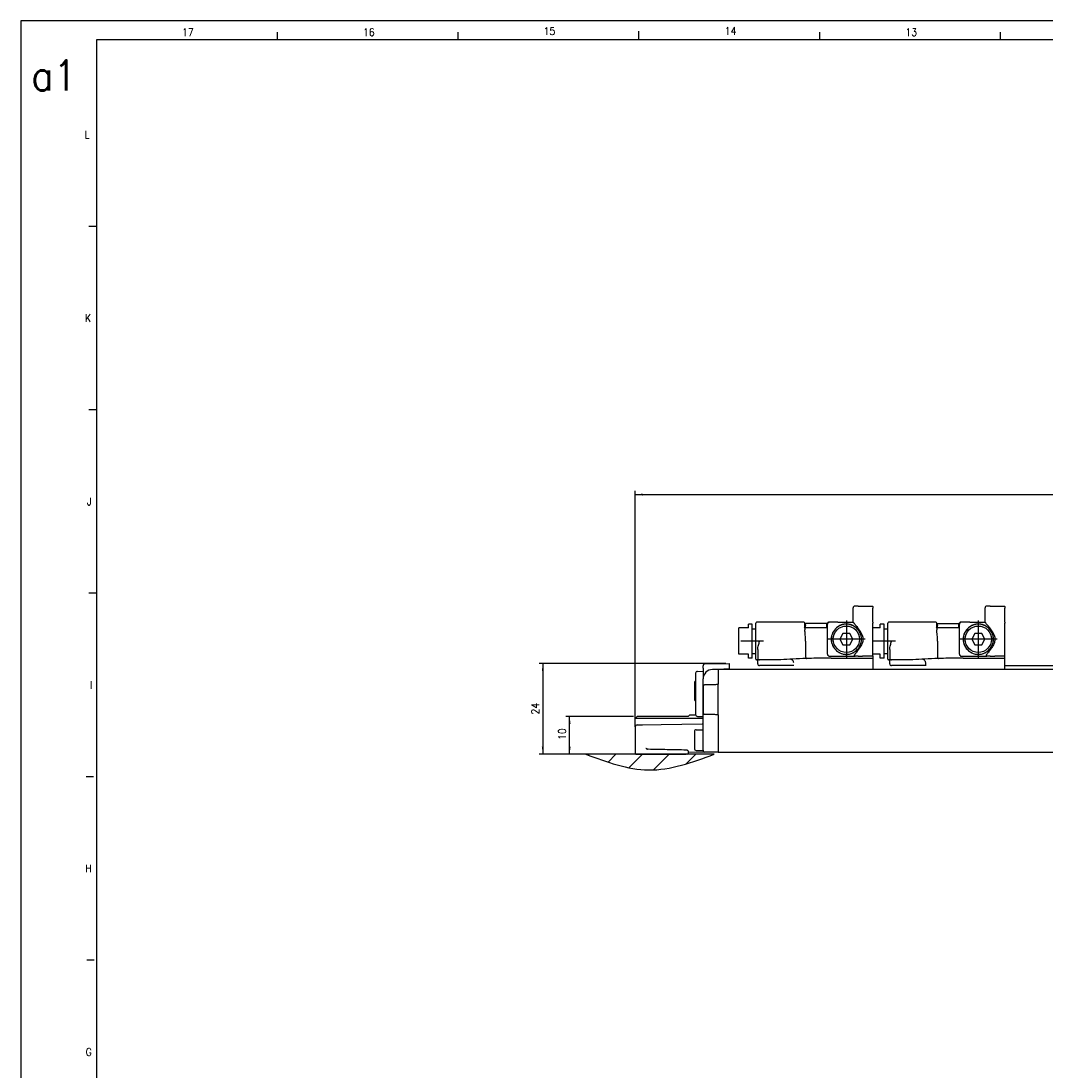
# Model space of a CAD drawing. Header units: millimetres. Extents: x -235 to 1449, y -109 to 485.
# Tile 10 of 39: x -235 to 37, y 206 to 485. Entities that reach past the tile are written whole.
import ezdxf

# ---------------------------------------------------------------- set-up
doc = ezdxf.new("R2010")
doc.units = ezdxf.units.MM
doc.linetypes.add('DOT_CENTER', pattern=[14, 12, -1, 0, -1])
doc.layers.add('1', color=7, linetype='Continuous')
doc.styles.add('CONVERTER_12', font='txt.shx', dxfattribs={"width": 0.9})
doc.dimstyles.new('ME10_DIM_23', dxfattribs={"dimtxt": 2, "dimasz": 2, "dimexe": 1, "dimexo": 1, "dimgap": 1, "dimtad": 1, "dimdsep": 46, "dimtxsty": 'CONVERTER_12', "dimsah": 1, "dimcen": 0.09, "dimclrd": 2, "dimclre": 2, "dimclrt": 2, "dimadec": 0, "dimazin": 0, "dimtfac": 1, "dimtdec": 4, "dimtix": 1, "dimtmove": 0, "dimatfit": 3, "dimfxl": 1, "dimtolj": 1, "dimtzin": 0, "dimarcsym": 0})
doc.dimstyles.new('ME10_DIM_24', dxfattribs={"dimtxt": 2, "dimasz": 2, "dimexe": 1, "dimexo": 1, "dimgap": 1, "dimtad": 1, "dimdec": 0, "dimdsep": 46, "dimtxsty": 'CONVERTER_12', "dimsah": 1, "dimcen": 0.09, "dimclrd": 2, "dimclre": 2, "dimclrt": 2, "dimadec": 0, "dimazin": 0, "dimtfac": 1, "dimtdec": 4, "dimtix": 1, "dimtmove": 0, "dimatfit": 3, "dimfxl": 1, "dimtolj": 1, "dimtzin": 0, "dimarcsym": 0})
doc.dimstyles.new('ME10_DIM_25', dxfattribs={"dimtxt": 2, "dimasz": 2, "dimexe": 1, "dimexo": 1, "dimgap": 1, "dimtad": 1, "dimdsep": 46, "dimtxsty": 'CONVERTER_12', "dimsah": 1, "dimcen": 0.09, "dimclrd": 2, "dimclre": 2, "dimclrt": 2, "dimadec": 0, "dimazin": 0, "dimtfac": 1, "dimtdec": 4, "dimtix": 1, "dimtmove": 0, "dimatfit": 3, "dimfxl": 1, "dimtolj": 1, "dimtzin": 0, "dimarcsym": 0})

# ---------------------------------------------------------------- blocks, each defined once
blk = doc.blocks.new('READING_HEAD_BODY_1_1__40', base_point=(-9.27, 312.79))
at = {"color": 7, "linetype": 'Continuous'}
for p, q in [((-7.27, 323.79), (-9.27, 323.79)), ((-6.27, 324.79), (-7.27, 324.79)), ((-7.27, 323.79), (-7.27, 324.79)), ((-6.27, 323.54), (-6.27, 324.79)), ((-6.27, 317.04), (-6.27, 323.54)), ((-6.27, 323.54), (-5.27, 323.54)), ((-5.27, 323.54), (-5.27, 325.09)), ((-5.27, 317.04), (-5.27, 323.54)), ((-4.27, 325.29), (-5.07, 325.29)), ((7.49, 325.29), (-4.27, 325.29)), ((7.72, 323.79), (7.66, 323.79)), ((7.7, 324.93), (7.69, 325.1)), ((7.72, 323.79), (7.7, 324.93)), ((7.93, 323.79), (7.72, 323.79)), ((7.73, 323.59), (7.73, 323.29)), ((7.93, 324.99), (13.53, 324.99)), ((7.93, 323.79), (7.93, 324.99)), ((10.73, 323.79), (7.93, 323.79)), ((13.53, 323.79), (10.73, 323.79)), ((13.53, 323.79), (13.53, 324.99)), ((13.75, 324.99), (13.53, 324.99)), ((13.73, 323.79), (13.53, 323.79)), ((13.75, 325.1), (13.75, 324.93)), ((14.23, 325.29), (13.95, 325.29)), ((16.46, 325.29), (14.23, 325.29)), ((25.73, 325.29), (25.73, 325.09)), ((25.73, 324.99), (25.73, 325.09)), ((25.73, 322.99), (25.73, 324.99)), ((7.9, 320.29), (7.9, 316.19)), ((25.73, 316.88), (25.73, 322.99)), ((-4.77, 318.11), (-4.77, 315.79)), ((-7.27, 316.79), (-9.27, 316.79)), ((-7.27, 315.79), (-7.27, 316.79)), ((-6.27, 315.79), (-7.27, 315.79)), ((-6.27, 317.04), (-5.27, 317.04)), ((-6.27, 315.79), (-6.27, 317.04)), ((-5.27, 316.07), (-5.27, 317.04)), ((-5.27, 315.49), (-5.27, 316.07)), ((-4.27, 315.29), (-5.07, 315.29)), ((-4.77, 314.29), (-4.77, 315.29)), ((0.6, 315.29), (-4.27, 315.29)), ((14.73, 315.79), (25.73, 315.79)), ((25.73, 316.85), (25.73, 316.88)), ((25.73, 316.38), (25.73, 316.85)), ((25.73, 316.36), (25.73, 316.38)), ((25.73, 315.79), (25.73, 316.36)), ((25.73, 312.79), (25.73, 315.79)), ((4.8, 313.79), (-4.27, 313.79))]:
    blk.add_line(p, q, dxfattribs=at)
for centre, radius, start, end in [((-5.07, 325.09), 0.2, 90, 180), ((7.49, 325.09), 0.2, 1, 90), ((7.93, 323.59), 0.2, 136.5675, 180), ((7.93, 323.59), 0.2, 90, 136.5675), ((13.95, 325.09), 0.2, 90, 179), ((-5.07, 315.49), 0.2, 180, 270), ((-4.27, 315.79), 0.5, 180, 270), ((14.73, 115.79), 200, 93.154, 94.0523), ((14.73, 115.79), 200, 92.9144, 93.154), ((3.77, 314.49), 1, 1.8636, 92.6099), ((14.73, 115.79), 200, 91.915, 92.9144), ((14.73, 115.79), 200, 91.1431, 91.8406), ((14.73, 115.79), 200, 90, 91.1431), ((-4.27, 314.29), 0.5, 180, 270)]:
    blk.add_arc(centre, radius, start, end, dxfattribs=at)
for points, knots in [([(7.52, 323.73), (7.52, 323.73), (7.54, 323.74), (7.56, 323.76), (7.6, 323.78), (7.63, 323.79), (7.65, 323.79), (7.66, 323.79)], [0, 0, 0, 0, 0.0155182, 0.0468362, 0.0869059, 0.1316429, 0.1567967, 0.1567967, 0.1567967, 0.1567967]), ([(7.7, 324.93), (7.71, 324.9), (7.74, 324.82), (7.79, 324.71), (7.85, 324.6), (7.89, 324.52), (7.92, 324.48), (7.93, 324.47), (7.93, 324.46)], [0, 0, 0, 0, 0.1122983, 0.2465473, 0.3793724, 0.4864969, 0.5081828, 0.5301391, 0.5301391, 0.5301391, 0.5301391]), ([(7.9, 320.29), (7.9, 320.57), (7.89, 321.1), (7.83, 321.87), (7.75, 322.6), (7.74, 323.07), (7.73, 323.29)], [0, 0, 0, 0, 0.826773, 1.584401, 2.33791, 3.005666, 3.005666, 3.005666, 3.005666]), ([(-4.77, 318.11), (-4.76, 318.29), (-4.73, 318.65), (-4.6, 319.19), (-4.44, 319.74), (-4.33, 320.11), (-4.27, 320.29)], [0, 0, 0, 0, 0.514646, 1.092675, 1.657824, 2.24303, 2.24303, 2.24303, 2.24303]), ([(7.9, 316.18), (7.9, 316.18), (7.9, 316.18), (7.9, 316.18), (7.9, 316.19), (7.9, 316.19), (7.9, 316.19)], [0, 0, 0, 0, 0.00259122, 0.00518245, 0.01035517, 0.015503, 0.015503, 0.015503, 0.015503]), ([(7.9, 316.18), (7.9, 316.18), (7.9, 316.17), (7.9, 316.14), (7.91, 316.1), (7.92, 316.05), (7.93, 316.01), (7.95, 315.96), (7.97, 315.91), (8, 315.85), (8.03, 315.81), (8.06, 315.78), (8.1, 315.75), (8.14, 315.72), (8.19, 315.71), (8.23, 315.69), (8.26, 315.69), (8.28, 315.69)], [0, 0, 0, 0, 0.0074745, 0.0149481, 0.0783801, 0.1327862, 0.1772115, 0.210408, 0.2876094, 0.3484839, 0.3923468, 0.4349099, 0.4860497, 0.5441524, 0.5814254, 0.6273587, 0.6814101, 0.6814101, 0.6814101, 0.6814101]), ([(4.8, 313.73), (4.79, 313.87), (4.78, 314.13), (4.78, 314.39), (4.77, 314.52)], [0, 0, 0, 0, 0.3949296, 0.7899468, 0.7899468, 0.7899468, 0.7899468])]:
    blk.add_open_spline(points, degree=3, knots=knots, dxfattribs=at)
at = {"layer": '1', "color": 2, "linetype": 'DOT_CENTER'}
blk.add_line((-3.27, 320.29), (-9.27, 320.29), dxfattribs=at)
blk = doc.blocks.new('READING_HEAD_BODY_1__41', base_point=(-44.77, 312.79))
at = {"color": 7, "linetype": 'Continuous'}
for p, q in [((-42.27, 323.79), (-44.77, 323.79)), ((-44.77, 316.79), (-44.77, 323.79)), ((-42.27, 323.79), (-42.27, 324.79)), ((-41.27, 324.79), (-42.27, 324.79)), ((-41.27, 323.54), (-41.27, 324.79)), ((-41.27, 317.04), (-41.27, 323.54)), ((-41.27, 323.54), (-40.27, 323.54)), ((-40.27, 323.54), (-40.27, 325.09)), ((-40.27, 317.04), (-40.27, 323.54)), ((-39.27, 325.29), (-40.07, 325.29)), ((-27.51, 325.29), (-39.27, 325.29)), ((-27.28, 323.79), (-27.34, 323.79)), ((-27.3, 324.93), (-27.31, 325.1)), ((-27.28, 323.79), (-27.3, 324.93)), ((-27.07, 323.79), (-27.28, 323.79)), ((-27.27, 323.59), (-27.27, 323.29)), ((-27.07, 323.79), (-27.07, 324.99)), ((-21.47, 324.99), (-27.07, 324.99)), ((-24.27, 323.79), (-27.07, 323.79)), ((-21.47, 323.79), (-24.27, 323.79)), ((-21.47, 323.79), (-21.47, 324.99)), ((-21.25, 324.99), (-21.47, 324.99)), ((-21.27, 323.79), (-21.47, 323.79)), ((-21.25, 325.1), (-21.25, 324.93)), ((-20.77, 325.29), (-21.05, 325.29)), ((-18.54, 325.29), (-20.77, 325.29)), ((-9.27, 325.29), (-9.27, 325.09)), ((-9.27, 324.99), (-9.27, 325.09)), ((-9.27, 322.99), (-9.27, 324.99)), ((-27.1, 320.29), (-27.1, 316.19)), ((-9.27, 316.88), (-9.27, 322.99)), ((-39.77, 318.11), (-39.77, 315.79)), ((-42.27, 316.79), (-44.77, 316.79)), ((-42.27, 315.79), (-42.27, 316.79)), ((-41.27, 315.79), (-42.27, 315.79)), ((-41.27, 317.04), (-40.27, 317.04)), ((-41.27, 315.79), (-41.27, 317.04)), ((-40.27, 316.07), (-40.27, 317.04)), ((-40.27, 315.49), (-40.27, 316.07)), ((-39.27, 315.29), (-40.07, 315.29)), ((-39.77, 314.29), (-39.77, 315.29)), ((-34.4, 315.29), (-39.27, 315.29)), ((-20.27, 315.79), (-9.27, 315.79)), ((-9.27, 316.85), (-9.27, 316.88)), ((-9.27, 316.38), (-9.27, 316.85)), ((-9.27, 316.36), (-9.27, 316.38)), ((-9.27, 316.36), (-9.27, 315.79)), ((-9.27, 315.79), (-9.27, 312.79)), ((-30.2, 313.79), (-39.27, 313.79))]:
    blk.add_line(p, q, dxfattribs=at)
for centre, radius, start, end in [((-40.07, 325.09), 0.2, 90, 180), ((-27.51, 325.09), 0.2, 1, 90), ((-27.07, 323.59), 0.2, 136.5675, 180), ((-27.07, 323.59), 0.2, 90, 136.5675), ((-21.05, 325.09), 0.2, 90, 179), ((-40.07, 315.49), 0.2, 180, 270), ((-39.27, 315.79), 0.5, 180, 270), ((-20.27, 115.79), 200, 93.154, 94.0523), ((-20.27, 115.79), 200, 92.9144, 93.154), ((-31.23, 314.49), 1, 1.8636, 92.6099), ((-20.27, 115.79), 200, 91.915, 92.9144), ((-20.27, 115.79), 200, 91.1431, 91.8406), ((-20.27, 115.79), 200, 90, 91.1431), ((-39.27, 314.29), 0.5, 180, 270)]:
    blk.add_arc(centre, radius, start, end, dxfattribs=at)
for points, knots in [([(-27.48, 323.73), (-27.48, 323.73), (-27.46, 323.74), (-27.44, 323.76), (-27.4, 323.78), (-27.37, 323.79), (-27.35, 323.79), (-27.34, 323.79)], [0, 0, 0, 0, 0.0155182, 0.0468362, 0.0869059, 0.1316429, 0.1567967, 0.1567967, 0.1567967, 0.1567967]), ([(-27.3, 324.93), (-27.29, 324.9), (-27.26, 324.82), (-27.21, 324.71), (-27.15, 324.6), (-27.11, 324.52), (-27.08, 324.48), (-27.07, 324.47), (-27.07, 324.46)], [0, 0, 0, 0, 0.1122983, 0.2465473, 0.3793724, 0.4864969, 0.5081828, 0.5301391, 0.5301391, 0.5301391, 0.5301391]), ([(-27.1, 320.29), (-27.1, 320.57), (-27.11, 321.1), (-27.17, 321.87), (-27.25, 322.6), (-27.26, 323.07), (-27.27, 323.29)], [0, 0, 0, 0, 0.826773, 1.584401, 2.33791, 3.005666, 3.005666, 3.005666, 3.005666]), ([(-39.77, 318.11), (-39.76, 318.29), (-39.73, 318.65), (-39.6, 319.19), (-39.44, 319.74), (-39.33, 320.11), (-39.27, 320.29)], [0, 0, 0, 0, 0.514646, 1.092675, 1.657824, 2.24303, 2.24303, 2.24303, 2.24303]), ([(-27.1, 316.18), (-27.1, 316.18), (-27.1, 316.18), (-27.1, 316.18), (-27.1, 316.19), (-27.1, 316.19), (-27.1, 316.19)], [0, 0, 0, 0, 0.00259122, 0.00518245, 0.01035517, 0.015503, 0.015503, 0.015503, 0.015503]), ([(-27.1, 316.18), (-27.1, 316.18), (-27.1, 316.17), (-27.1, 316.14), (-27.09, 316.1), (-27.08, 316.05), (-27.07, 316.01), (-27.05, 315.96), (-27.03, 315.91), (-27, 315.85), (-26.97, 315.81), (-26.94, 315.78), (-26.9, 315.75), (-26.86, 315.72), (-26.81, 315.71), (-26.77, 315.69), (-26.74, 315.69), (-26.72, 315.69)], [0, 0, 0, 0, 0.0074745, 0.0149481, 0.0783801, 0.1327862, 0.1772115, 0.210408, 0.2876094, 0.3484839, 0.3923468, 0.4349099, 0.4860497, 0.5441524, 0.5814254, 0.6273587, 0.6814101, 0.6814101, 0.6814101, 0.6814101])]:
    blk.add_open_spline(points, degree=3, knots=knots, dxfattribs=at)
at = {"layer": '1', "color": 2, "linetype": 'DOT_CENTER'}
blk.add_line((-38.27, 320.29), (-44.27, 320.29), dxfattribs=at)
blk = doc.blocks.new('BLOCK_1__42', base_point=(-21.27, 316.29))
at = {"color": 7, "linetype": 'Continuous'}
for p, q in [((-14.47, 325.29), (-14.47, 329.09)), ((-13.17, 329.59), (-13.97, 329.59)), ((-9.27, 329.51), (-9.27, 329.53)), ((-9.27, 329.51), (-9.27, 329.01)), ((-9.27, 325.29), (-9.27, 329.01)), ((-21.27, 323.79), (-21.27, 324.79)), ((-21.27, 316.79), (-21.27, 323.79)), ((-18.54, 325.29), (-20.77, 325.29)), ((-18.54, 325.29), (-14.47, 325.29)), ((-9.27, 325.29), (-9.27, 325.09)), ((-9.27, 324.99), (-9.27, 325.09)), ((-9.27, 322.99), (-9.27, 324.99)), ((-17.17, 322.29), (-17.97, 320.79)), ((-17.97, 320.79), (-17.17, 319.29)), ((-15.37, 322.29), (-17.17, 322.29)), ((-14.57, 320.79), (-15.37, 322.29)), ((-15.37, 319.29), (-14.57, 320.79)), ((-9.27, 316.88), (-9.27, 322.99)), ((-17.17, 319.29), (-15.37, 319.29)), ((-20.77, 316.29), (-14.47, 316.3)), ((-14.47, 316.3), (-13.97, 316.3)), ((-13.17, 316.29), (-13.97, 316.3)), ((-9.27, 316.85), (-9.27, 316.88)), ((-9.27, 316.38), (-9.27, 316.85)), ((-9.27, 316.36), (-9.27, 316.38))]:
    blk.add_line(p, q, dxfattribs=at)
blk.add_circle((-16.27, 320.79), 3.5, dxfattribs=at)
for centre, radius, start, end in [((-13.97, 329.09), 0.5, 90.0042, 180.0036), ((-20.77, 324.79), 0.5, 90.0087, 179.9913), ((-16.32, 320.79), 3.97, 129.5161, 230.4839), ((-16.27, 320.79), 4, 130.1061, 229.8939), ((-16.27, 320.79), 4, 49.8939, 130.1061), ((-16.22, 320.79), 3.97, 309.5161, 50.4839), ((-16.27, 320.79), 4, 310.1061, 49.8939), ((-16.27, 320.79), 4, 229.8939, 310.1061), ((-20.77, 316.79), 0.5, 180, 270)]:
    blk.add_arc(centre, radius, start, end, dxfattribs=at)
for points, knots in [([(-13.17, 329.59), (-13.17, 329.59), (-13.15, 329.58), (-13.11, 329.58), (-13.05, 329.58), (-12.97, 329.57), (-12.89, 329.57), (-12.81, 329.57), (-12.73, 329.56), (-12.64, 329.56), (-12.52, 329.56), (-12.38, 329.55), (-12.21, 329.55), (-12.01, 329.55), (-11.79, 329.54), (-11.55, 329.54), (-11.33, 329.54), (-11.12, 329.53), (-10.93, 329.53), (-10.65, 329.53), (-10.27, 329.53), (-9.78, 329.53), (-9.44, 329.53), (-9.27, 329.53)], [0, 0, 0, 0, 0.013315, 0.050022, 0.110366, 0.194096, 0.300905, 0.358602, 0.434057, 0.529255, 0.646182, 0.786826, 0.953175, 1.147216, 1.387039, 1.623305, 1.849966, 2.060977, 2.25029, 2.411856, 2.894216, 3.393198, 3.902436, 3.902436, 3.902436, 3.902436]), ([(-13.69, 323.85), (-13.8, 323.94), (-14.06, 324.15), (-14.46, 324.39), (-14.94, 324.59), (-15.41, 324.73), (-15.87, 324.8), (-16.29, 324.82), (-16.69, 324.8), (-17.15, 324.72), (-17.6, 324.59), (-18.06, 324.39), (-18.47, 324.16), (-18.72, 323.95), (-18.85, 323.85)], [0, 0, 0, 0, 0.431302, 0.967428, 1.414905, 1.975878, 2.429181, 2.80635, 3.255889, 3.636249, 4.19732, 4.644849, 5.129351, 5.615666, 5.615666, 5.615666, 5.615666]), ([(-14.47, 325.29), (-14.45, 325.27), (-14.4, 325.22), (-14.3, 325.09), (-14.15, 324.92), (-13.82, 324.53), (-13.38, 323.98), (-12.85, 323.26), (-12.41, 322.59), (-12.09, 321.93), (-11.91, 321.32), (-11.86, 320.74), (-11.93, 320.19), (-12.11, 319.61), (-12.44, 318.96), (-12.88, 318.28), (-13.42, 317.55), (-13.81, 317.08), (-14.02, 316.83)], [0, 0, 0, 0, 0.102168, 0.204336, 0.493859, 0.770998, 1.757116, 2.589291, 3.450206, 4.166091, 4.782858, 5.352996, 5.877832, 6.447549, 7.17371, 8.049095, 8.88635, 9.877691, 9.877691, 9.877691, 9.877691]), ([(-18.85, 317.73), (-18.71, 317.62), (-18.45, 317.42), (-18.01, 317.17), (-17.57, 316.98), (-17.12, 316.86), (-16.7, 316.79), (-16.3, 316.76), (-15.87, 316.78), (-15.43, 316.85), (-14.95, 316.99), (-14.51, 317.18), (-14.09, 317.42), (-13.83, 317.62), (-13.69, 317.73)], [0, 0, 0, 0, 0.536313, 0.967687, 1.528909, 1.973094, 2.354706, 2.806003, 3.18491, 3.640688, 4.143927, 4.647301, 5.078927, 5.615679, 5.615679, 5.615679, 5.615679]), ([(-14.02, 316.83), (-14.05, 316.78), (-14.11, 316.7), (-14.17, 316.57), (-14.18, 316.46), (-14.16, 316.39), (-14.12, 316.34), (-14.07, 316.32), (-14.03, 316.3), (-13.99, 316.3), (-13.98, 316.3), (-13.97, 316.3)], [0, 0, 0, 0, 0.1689421, 0.3089645, 0.4212753, 0.4839839, 0.5454998, 0.5842907, 0.6467681, 0.6752287, 0.6995692, 0.6995692, 0.6995692, 0.6995692]), ([(-13.17, 316.29), (-13.17, 316.3), (-13.15, 316.3), (-13.11, 316.3), (-13.05, 316.31), (-12.97, 316.32), (-12.89, 316.32), (-12.81, 316.32), (-12.73, 316.33), (-12.64, 316.33), (-12.52, 316.33), (-12.38, 316.34), (-12.21, 316.34), (-12.01, 316.34), (-11.79, 316.35), (-11.55, 316.35), (-11.33, 316.35), (-11.12, 316.35), (-10.93, 316.36), (-10.77, 316.36), (-10.61, 316.36), (-10.45, 316.36), (-10.26, 316.36), (-10.04, 316.36), (-9.81, 316.36), (-9.54, 316.36), (-9.36, 316.36), (-9.27, 316.36)], [0, 0, 0, 0, 0.013315, 0.050022, 0.110366, 0.194096, 0.300905, 0.358602, 0.434057, 0.529255, 0.646182, 0.786826, 0.953175, 1.147216, 1.387039, 1.623305, 1.849966, 2.060977, 2.25029, 2.411856, 2.548803, 2.713436, 2.904342, 3.120107, 3.35932, 3.620567, 3.902436, 3.902436, 3.902436, 3.902436])]:
    blk.add_open_spline(points, degree=3, knots=knots, dxfattribs=at)
at = {"layer": '1', "color": 2, "linetype": 'DOT_CENTER'}
for p, q in [((-16.27, 325.79), (-16.27, 315.79)), ((-11.27, 320.79), (-21.27, 320.79))]:
    blk.add_line(p, q, dxfattribs=at)
blk = doc.blocks.new('COUPLING_BAR_BLOCK_1__43', base_point=(-21.27, 316.29))
blk.add_blockref('BLOCK_1__42', (-21.27, 316.29))
blk = doc.blocks.new('BLOCK_1__44', base_point=(13.73, 316.29))
at = {"color": 7, "linetype": 'Continuous'}
for p, q in [((20.53, 325.29), (20.53, 329.09)), ((21.83, 329.59), (21.03, 329.59)), ((25.73, 329.51), (25.73, 329.53)), ((25.73, 329.51), (25.73, 329.01)), ((25.73, 325.29), (25.73, 329.01)), ((13.73, 323.79), (13.73, 324.79)), ((13.73, 316.79), (13.73, 323.79)), ((16.46, 325.29), (14.23, 325.29)), ((16.46, 325.29), (20.53, 325.29)), ((25.73, 325.29), (25.73, 325.09)), ((25.73, 324.99), (25.73, 325.09)), ((25.73, 322.99), (25.73, 324.99)), ((17.83, 322.29), (17.03, 320.79)), ((17.03, 320.79), (17.83, 319.29)), ((19.63, 322.29), (17.83, 322.29)), ((20.43, 320.79), (19.63, 322.29)), ((19.63, 319.29), (20.43, 320.79)), ((25.73, 316.88), (25.73, 322.99)), ((17.83, 319.29), (19.63, 319.29)), ((14.23, 316.29), (20.53, 316.3)), ((20.53, 316.3), (21.03, 316.3)), ((21.83, 316.29), (21.03, 316.3)), ((25.73, 316.85), (25.73, 316.88)), ((25.73, 316.38), (25.73, 316.85)), ((25.73, 316.36), (25.73, 316.38))]:
    blk.add_line(p, q, dxfattribs=at)
blk.add_circle((18.73, 320.79), 3.5, dxfattribs=at)
for centre, radius, start, end in [((21.03, 329.09), 0.5, 90.0042, 180.0036), ((14.23, 324.79), 0.5, 90.0087, 179.9913), ((18.68, 320.79), 3.97, 129.5161, 230.4839), ((18.73, 320.79), 4, 130.1061, 229.8939), ((18.73, 320.79), 4, 49.8939, 130.1061), ((18.78, 320.79), 3.97, 309.5161, 50.4839), ((18.73, 320.79), 4, 310.1061, 49.8939), ((18.73, 320.79), 4, 229.8939, 310.1061), ((14.23, 316.79), 0.5, 180, 270)]:
    blk.add_arc(centre, radius, start, end, dxfattribs=at)
for points, knots in [([(21.83, 329.59), (21.83, 329.59), (21.83, 329.59), (21.84, 329.59), (21.85, 329.59), (21.87, 329.58), (21.9, 329.58), (21.94, 329.58), (21.99, 329.57), (22.05, 329.57), (22.12, 329.57), (22.18, 329.57), (22.23, 329.56), (22.3, 329.56), (22.37, 329.56), (22.47, 329.56), (22.57, 329.55), (22.69, 329.55), (22.83, 329.55), (23, 329.55), (23.21, 329.54), (23.45, 329.54), (23.7, 329.54), (23.97, 329.53), (24.18, 329.53), (24.35, 329.53), (24.47, 329.53), (24.61, 329.53), (24.76, 329.53), (24.93, 329.53), (25.11, 329.53), (25.31, 329.53), (25.51, 329.53), (25.66, 329.53), (25.73, 329.53)], [0, 0, 0, 0, 0.002214, 0.007741, 0.018702, 0.036972, 0.064372, 0.102707, 0.153777, 0.219379, 0.301308, 0.344719, 0.398605, 0.463901, 0.541541, 0.632459, 0.73759, 0.857871, 0.994235, 1.147619, 1.37307, 1.613454, 1.867577, 2.134244, 2.412259, 2.516331, 2.637341, 2.774625, 2.927517, 3.095353, 3.277468, 3.473197, 3.681876, 3.902839, 3.902839, 3.902839, 3.902839]), ([(21.31, 323.85), (21.18, 323.95), (20.93, 324.16), (20.5, 324.4), (20.05, 324.6), (19.6, 324.73), (19.16, 324.8), (18.73, 324.82), (18.31, 324.8), (17.89, 324.73), (17.44, 324.61), (16.96, 324.41), (16.52, 324.15), (16.27, 323.94), (16.15, 323.85)], [0, 0, 0, 0, 0.484623, 0.967449, 1.471756, 1.975927, 2.356542, 2.8064, 3.255939, 3.636298, 4.081694, 4.6449, 5.183113, 5.615695, 5.615695, 5.615695, 5.615695]), ([(20.53, 325.29), (20.55, 325.27), (20.6, 325.22), (20.7, 325.09), (20.85, 324.92), (21.18, 324.53), (21.62, 323.98), (22.15, 323.26), (22.59, 322.59), (22.91, 321.93), (23.09, 321.32), (23.14, 320.74), (23.07, 320.19), (22.89, 319.61), (22.56, 318.96), (22.12, 318.28), (21.58, 317.55), (21.19, 317.08), (20.98, 316.83)], [0, 0, 0, 0, 0.102168, 0.204336, 0.493859, 0.770998, 1.757116, 2.589291, 3.450206, 4.166091, 4.782858, 5.352996, 5.877832, 6.447549, 7.17371, 8.049095, 8.88635, 9.877691, 9.877691, 9.877691, 9.877691]), ([(16.15, 317.73), (16.29, 317.62), (16.55, 317.42), (16.96, 317.19), (17.4, 317), (17.87, 316.86), (18.32, 316.79), (18.73, 316.77), (19.13, 316.78), (19.57, 316.85), (20.05, 316.99), (20.49, 317.18), (20.91, 317.42), (21.17, 317.62), (21.31, 317.73)], [0, 0, 0, 0, 0.536313, 0.967687, 1.413969, 1.973094, 2.427834, 2.806001, 3.184909, 3.640686, 4.143925, 4.6473, 5.078925, 5.615677, 5.615677, 5.615677, 5.615677]), ([(20.98, 316.83), (20.95, 316.78), (20.89, 316.7), (20.83, 316.57), (20.82, 316.47), (20.84, 316.39), (20.88, 316.35), (20.93, 316.32), (20.97, 316.3), (21.01, 316.3), (21.02, 316.3), (21.03, 316.3)], [0, 0, 0, 0, 0.1689421, 0.3089645, 0.4212753, 0.4752381, 0.5454314, 0.5842222, 0.6466996, 0.6751603, 0.6995008, 0.6995008, 0.6995008, 0.6995008]), ([(21.83, 316.29), (21.83, 316.3), (21.85, 316.3), (21.89, 316.3), (21.95, 316.31), (22.03, 316.32), (22.15, 316.32), (22.3, 316.33), (22.5, 316.33), (22.73, 316.34), (22.93, 316.34), (23.11, 316.34), (23.27, 316.35), (23.46, 316.35), (23.69, 316.35), (23.95, 316.35), (24.23, 316.36), (24.5, 316.36), (24.75, 316.36), (24.99, 316.36), (25.2, 316.36), (25.4, 316.36), (25.57, 316.36), (25.68, 316.36), (25.73, 316.36)], [0, 0, 0, 0, 0.013315, 0.050022, 0.110366, 0.194096, 0.300905, 0.465106, 0.661901, 0.889776, 1.147215, 1.272118, 1.430802, 1.623692, 1.851213, 2.113792, 2.411855, 2.675824, 2.927554, 3.164183, 3.382848, 3.580687, 3.754837, 3.902435, 3.902435, 3.902435, 3.902435])]:
    blk.add_open_spline(points, degree=3, knots=knots, dxfattribs=at)
at = {"layer": '1', "color": 2, "linetype": 'DOT_CENTER'}
for p, q in [((18.73, 325.79), (18.73, 315.79)), ((23.73, 320.79), (13.73, 320.79))]:
    blk.add_line(p, q, dxfattribs=at)
blk = doc.blocks.new('COUPLING_BAR_BLOCK_1_1__45', base_point=(13.73, 316.29))
blk.add_blockref('BLOCK_1__44', (13.73, 316.29))
blk = doc.blocks.new('READING_HEAD_1__46', base_point=(-44.77, 312.79))
for name, p in [('COUPLING_BAR_BLOCK_1__43', (-21.27, 316.29)), ('COUPLING_BAR_BLOCK_1_1__45', (13.73, 316.29)), ('READING_HEAD_BODY_1__41', (-44.77, 312.79)), ('READING_HEAD_BODY_1_1__40', (-9.27, 312.79))]:
    blk.add_blockref(name, p)
blk = doc.blocks.new('SCALE_BODY_270__47', base_point=(-50.27, 290.79))
at = {"color": 7, "linetype": 'Continuous'}
for p, q in [((-47.27, 312.79), (-50.27, 312.79)), ((-50.27, 312.79), (-50.27, 312.74)), ((-50.27, 312.74), (-50.27, 312.7)), ((-50.27, 312.7), (-50.27, 312.64)), ((-50.27, 312.64), (-50.27, 312.59)), ((-50.27, 312.59), (-50.27, 312.44)), ((-50.27, 312.44), (-50.27, 312.41)), ((-50.27, 312.41), (-50.27, 312.29)), ((-50.27, 312.29), (-50.27, 312.04)), ((-50.27, 312.04), (-50.27, 311.54)), ((105.43, 312.79), (-47.27, 312.79)), ((104.8, 313.73), (25.73, 313.73)), ((176.48, 313.73), (114.8, 313.73)), ((178.3, 312.79), (115.43, 312.79)), ((226.73, 312.79), (181.16, 312.79)), ((229.73, 312.79), (226.73, 312.79)), ((229.73, 312.79), (229.73, 312.74)), ((229.73, 312.74), (229.73, 312.7)), ((229.73, 312.7), (229.73, 312.64)), ((229.73, 312.64), (229.73, 312.59)), ((229.73, 312.59), (229.73, 312.44)), ((229.73, 312.44), (229.73, 312.41)), ((229.73, 312.41), (229.73, 312.29)), ((229.73, 312.29), (229.73, 312.04)), ((229.73, 312.04), (229.73, 311.54)), ((-50.27, 311.54), (-50.27, 311.44)), ((-50.27, 311.44), (-50.27, 311.35)), ((-50.27, 311.35), (-50.27, 311.21)), ((-50.27, 311.21), (-50.27, 310.61)), ((-50.27, 310.61), (-50.27, 310.44)), ((-50.27, 310.44), (-50.27, 310.16)), ((-50.27, 310.16), (-50.27, 309.99)), ((-50.27, 309.99), (-50.27, 309.79)), ((-50.27, 309.79), (-50.27, 309.37)), ((-50.27, 309.37), (-50.27, 309.27)), ((-50.27, 309.27), (-50.27, 309.08)), ((229.73, 311.54), (229.73, 311.44)), ((229.73, 311.44), (229.73, 311.35)), ((229.73, 311.35), (229.73, 311.21)), ((229.73, 311.21), (229.73, 310.61)), ((229.73, 310.61), (229.73, 310.44)), ((229.73, 310.44), (229.73, 310.16)), ((229.73, 310.16), (229.73, 309.99)), ((229.73, 309.99), (229.73, 309.79)), ((229.73, 309.79), (229.73, 309.37)), ((229.73, 309.37), (229.73, 309.27)), ((229.73, 309.27), (229.73, 309.08)), ((-50.27, 309.08), (-50.27, 308.94)), ((-50.27, 308.94), (-50.27, 308.9)), ((-50.27, 308.9), (-50.27, 308.88)), ((-50.27, 308.74), (-50.27, 308.88)), ((-50.27, 308.7), (-50.27, 308.74)), ((-50.27, 308.56), (-50.27, 308.7)), ((-50.27, 301.03), (-50.27, 308.56)), ((229.73, 309.08), (229.73, 308.94)), ((229.73, 308.94), (229.73, 308.9)), ((229.73, 308.9), (229.73, 308.88)), ((229.73, 308.74), (229.73, 308.88)), ((229.73, 308.7), (229.73, 308.74)), ((229.73, 308.56), (229.73, 308.7)), ((229.73, 301.03), (229.73, 308.56)), ((-50.27, 300.89), (-50.27, 301.03)), ((-50.27, 300.85), (-50.27, 300.89)), ((-50.27, 300.71), (-50.27, 300.85)), ((229.73, 300.89), (229.73, 301.03)), ((229.73, 300.85), (229.73, 300.89)), ((229.73, 300.71), (229.73, 300.85)), ((-50.27, 300.71), (-50.27, 291.29)), ((229.73, 300.71), (229.73, 291.29)), ((-50.27, 291.29), (-50.27, 290.94)), ((-50.27, 290.94), (-50.27, 290.89)), ((-50.27, 290.89), (-50.27, 290.85)), ((-50.27, 290.85), (-50.27, 290.79)), ((-50.27, 290.79), (104.09, 290.79)), ((229.73, 290.79), (114.09, 290.79)), ((229.73, 291.29), (229.73, 290.94)), ((229.73, 290.94), (229.73, 290.89)), ((229.73, 290.89), (229.73, 290.85)), ((229.73, 290.85), (229.73, 290.79))]:
    blk.add_line(p, q, dxfattribs=at)
at = {"color": 2, "linetype": 'DOT_CENTER'}
for p, q in [((104.81, 313.72), (104.8, 313.73)), ((105.38, 312.86), (104.81, 313.72)), ((104.92, 311.44), (105.48, 312.29)), ((105.41, 312.82), (105.38, 312.86)), ((105.43, 312.79), (105.41, 312.82)), ((105.46, 312.74), (105.43, 312.79)), ((105.49, 312.7), (105.46, 312.74)), ((105.48, 312.29), (105.56, 312.41)), ((105.49, 312.7), (105.53, 312.64)), ((105.56, 312.59), (105.53, 312.64)), ((105.62, 312.5), (105.56, 312.59)), ((105.56, 312.41), (105.58, 312.44)), ((105.58, 312.44), (105.62, 312.5)), ((114.8, 313.73), (114.81, 313.72)), ((114.81, 313.72), (115.38, 312.86)), ((115.48, 312.29), (114.92, 311.44)), ((115.38, 312.86), (115.41, 312.82)), ((115.41, 312.82), (115.43, 312.79)), ((115.43, 312.79), (115.46, 312.74)), ((115.46, 312.74), (115.49, 312.7)), ((115.56, 312.41), (115.48, 312.29)), ((115.49, 312.7), (115.53, 312.64)), ((115.53, 312.64), (115.56, 312.59)), ((115.56, 312.59), (115.62, 312.5)), ((115.58, 312.44), (115.56, 312.41)), ((115.62, 312.5), (115.58, 312.44)), ((103.62, 309.5), (103.82, 309.79)), ((103.71, 309.37), (103.62, 309.5)), ((103.77, 309.27), (103.71, 309.37)), ((103.9, 309.08), (103.77, 309.27)), ((103.82, 309.79), (103.95, 309.99)), ((103.95, 309.99), (104.06, 310.16)), ((104.06, 310.16), (104.25, 310.44)), ((104.25, 310.44), (104.36, 310.61)), ((104.36, 310.61), (104.76, 311.21)), ((104.76, 311.21), (104.86, 311.35)), ((104.86, 311.35), (104.92, 311.44)), ((113.82, 309.79), (113.62, 309.5)), ((113.62, 309.5), (113.71, 309.37)), ((113.71, 309.37), (113.77, 309.27)), ((113.77, 309.27), (113.9, 309.08)), ((113.82, 309.79), (113.95, 309.99)), ((114.06, 310.16), (113.95, 309.99)), ((114.25, 310.44), (114.06, 310.16)), ((114.36, 310.61), (114.25, 310.44)), ((114.76, 311.21), (114.36, 310.61)), ((114.86, 311.35), (114.76, 311.21)), ((114.92, 311.44), (114.86, 311.35)), ((103.62, 303.5), (105.62, 306.5)), ((103.99, 308.94), (103.9, 309.08)), ((104.02, 308.9), (103.99, 308.94)), ((104.04, 308.88), (104.02, 308.9)), ((104.13, 308.74), (104.04, 308.88)), ((104.15, 308.7), (104.13, 308.74)), ((104.15, 308.7), (104.25, 308.56)), ((105.62, 306.5), (104.25, 308.56)), ((115.62, 306.5), (113.62, 303.5)), ((113.9, 309.08), (113.99, 308.94)), ((113.99, 308.94), (114.02, 308.9)), ((114.02, 308.9), (114.04, 308.88)), ((114.04, 308.88), (114.13, 308.74)), ((114.13, 308.74), (114.15, 308.7)), ((114.25, 308.56), (114.15, 308.7)), ((114.25, 308.56), (115.62, 306.5)), ((105.27, 301.03), (103.62, 303.5)), ((105.27, 301.03), (105.36, 300.89)), ((105.39, 300.85), (105.36, 300.89)), ((105.48, 300.71), (105.39, 300.85)), ((113.62, 303.5), (115.27, 301.03)), ((115.36, 300.89), (115.27, 301.03)), ((115.36, 300.89), (115.39, 300.85)), ((115.39, 300.85), (115.48, 300.71)), ((103.62, 297.5), (105.62, 300.5)), ((105.62, 300.5), (105.48, 300.71)), ((115.62, 300.5), (113.62, 297.5)), ((115.48, 300.71), (115.62, 300.5)), ((105.62, 294.5), (103.62, 297.5)), ((113.62, 297.5), (115.62, 294.5)), ((103.62, 291.5), (105.62, 294.5)), ((115.62, 294.5), (113.62, 291.5)), ((103.76, 291.29), (103.62, 291.5)), ((103.99, 290.94), (103.76, 291.29)), ((103.99, 290.94), (104.03, 290.89)), ((104.05, 290.85), (104.03, 290.89)), ((104.09, 290.79), (104.05, 290.85)), ((113.62, 291.5), (113.76, 291.29)), ((113.76, 291.29), (113.99, 290.94)), ((114.03, 290.89), (113.99, 290.94)), ((114.03, 290.89), (114.05, 290.85)), ((114.05, 290.85), (114.09, 290.79))]:
    blk.add_line(p, q, dxfattribs=at)
blk = doc.blocks.new('SCALE_BLOCK_2__48', base_point=(-72.27, 290.29))
at = {"color": 7, "linetype": 'Continuous'}
for p, q in [((-55.78, 312.27), (-54.27, 312.29)), ((-54.27, 313.15), (-54.27, 313.73)), ((-54.27, 313.15), (-54.27, 312.29)), ((-54.27, 312.29), (-54.27, 310.27)), ((-53.78, 314.23), (-47.27, 314.35)), ((-50.27, 312.79), (-51.81, 312.77)), ((-47.27, 312.92), (-50.27, 312.79)), ((-50.27, 312.79), (-50.27, 312.74)), ((-50.27, 312.74), (-50.27, 312.7)), ((-50.27, 312.7), (-50.27, 312.64)), ((-50.27, 312.64), (-50.27, 312.59)), ((-50.27, 312.59), (-50.27, 312.44)), ((-50.27, 312.44), (-50.27, 312.41)), ((-50.27, 312.41), (-50.27, 312.29)), ((-50.27, 312.29), (-50.27, 312.04)), ((-50.27, 312.04), (-50.27, 311.54)), ((-47.27, 312.92), (-47.27, 314.35)), ((-47.27, 312.92), (-47.27, 312.79)), ((-56.57, 309.29), (-56.57, 304.79)), ((-56.27, 311.77), (-56.27, 300.82)), ((-54.27, 300.29), (-54.27, 310.27)), ((-50.27, 311.54), (-50.27, 311.44)), ((-50.27, 311.44), (-50.27, 311.35)), ((-50.27, 311.35), (-50.27, 311.21)), ((-50.27, 311.21), (-50.27, 310.61)), ((-50.27, 310.61), (-50.27, 310.44)), ((-50.27, 310.44), (-50.27, 310.16)), ((-50.27, 310.16), (-50.27, 309.99)), ((-50.27, 309.99), (-50.27, 309.79)), ((-50.27, 309.79), (-50.27, 309.37)), ((-50.27, 309.37), (-50.27, 309.27)), ((-50.27, 309.27), (-50.27, 309.08)), ((-54.13, 301.09), (-54.13, 308.49)), ((-53.78, 308.73), (-53.63, 308.74)), ((-50.27, 309.08), (-50.27, 308.94)), ((-50.27, 308.94), (-50.27, 308.9)), ((-50.27, 308.9), (-50.27, 308.88)), ((-50.27, 308.74), (-50.27, 308.88)), ((-50.27, 308.7), (-50.27, 308.74)), ((-50.27, 308.56), (-50.27, 308.7)), ((-50.27, 301.03), (-50.27, 308.56)), ((-53.63, 300.85), (-53.78, 300.86)), ((-50.27, 300.89), (-50.27, 301.03)), ((-50.27, 300.85), (-50.27, 300.89)), ((-50.27, 300.71), (-50.27, 300.85)), ((-71.77, 300.29), (-72.27, 299.79)), ((-72.27, 297.56), (-72.27, 299.79)), ((-54.47, 299.79), (-72.27, 299.79)), ((-71.78, 298.06), (-70.32, 298.08)), ((-58.27, 300.29), (-71.77, 300.29)), ((-70.32, 298.08), (-65.39, 298.17)), ((-65.39, 298.17), (-54.47, 298.36)), ((-57.83, 300.73), (-58.27, 300.29)), ((-57.83, 300.73), (-56.27, 300.76)), ((-55.78, 300.32), (-54.27, 300.29)), ((-54.27, 299.88), (-54.27, 300.29)), ((-54.27, 298.56), (-54.27, 299.88)), ((-54.27, 296.79), (-54.27, 298.56)), ((-50.27, 300.71), (-50.27, 291.29)), ((-72.27, 297.56), (-72.27, 290.79)), ((-56.57, 296.29), (-56.57, 291.79)), ((-56.07, 296.79), (-54.27, 296.79)), ((-54.27, 294.62), (-54.27, 296.79)), ((-54.27, 293.47), (-54.27, 294.62)), ((-54.27, 291.36), (-54.27, 293.47)), ((-72.27, 290.79), (-72.27, 290.49)), ((-72.07, 290.29), (-68.76, 290.29)), ((-68.76, 290.29), (-58.77, 290.29)), ((-58.47, 290.29), (-58.77, 290.29)), ((-58.27, 291.15), (-58.27, 290.93)), ((-58.27, 290.93), (-53.78, 290.86)), ((-58.27, 290.93), (-58.27, 290.49)), ((-56.07, 291.29), (-54.27, 291.29)), ((-54.27, 291.36), (-54.27, 291.29)), ((-50.27, 290.79), (-53.78, 290.86)), ((-50.27, 291.29), (-50.27, 290.94)), ((-50.27, 290.94), (-50.27, 290.89)), ((-50.27, 290.89), (-50.27, 290.85)), ((-50.27, 290.85), (-50.27, 290.79))]:
    blk.add_line(p, q, dxfattribs=at)
for centre, radius, start, end in [((-55.77, 311.77), 0.5, 91, 180), ((-53.77, 313.73), 0.5, 91, 180), ((-51.77, 310.27), 2.5, 91, 180), ((-56.07, 309.29), 0.5, 113.5782, 180), ((-53.77, 308.23), 0.5, 91, 126.1847), ((-56.07, 304.79), 0.5, 180, 246.4218), ((-55.77, 300.82), 0.5, 180, 269), ((-53.77, 301.36), 0.5, 233.8153, 269), ((-71.77, 297.56), 0.5, 91, 135.5), ((-54.47, 298.56), 0.2, 271, 315.5), ((-54.47, 298.56), 0.2, 315.5, 360), ((-71.77, 297.56), 0.5, 135.5, 180), ((-56.07, 296.29), 0.5, 90, 180), ((-72.07, 290.49), 0.2, 180, 270), ((-58.47, 290.49), 0.2, 270, 0), ((-56.07, 291.79), 0.5, 180, 270), ((-53.77, 291.36), 0.5, 180, 186.9748), ((-53.77, 291.36), 0.5, 186.9748, 224.5), ((-53.77, 291.36), 0.5, 224.5, 269)]:
    blk.add_arc(centre, radius, start, end, dxfattribs=at)
for points, knots in [([(-54.06, 308.64), (-54.07, 308.63), (-54.09, 308.61), (-54.11, 308.58), (-54.13, 308.54), (-54.13, 308.51), (-54.13, 308.49)], [0, 0, 0, 0, 0.0350293, 0.0781123, 0.1077589, 0.1638017, 0.1638017, 0.1638017, 0.1638017]), ([(-53.63, 308.74), (-53.3, 308.74), (-52.69, 308.75), (-51.86, 308.78), (-51.2, 308.79), (-50.73, 308.83), (-50.43, 308.83), (-50.3, 308.87), (-50.27, 308.88)], [0, 0, 0, 0, 0.995371, 1.826461, 2.485922, 2.966453, 3.26093, 3.363777, 3.363777, 3.363777, 3.363777]), ([(-54.13, 301.09), (-54.13, 301.08), (-54.13, 301.05), (-54.12, 301.01), (-54.09, 300.98), (-54.07, 300.96), (-54.06, 300.95)], [0, 0, 0, 0, 0.0420968, 0.0857811, 0.1288293, 0.1638371, 0.1638371, 0.1638371, 0.1638371]), ([(-50.27, 300.71), (-50.3, 300.72), (-50.43, 300.76), (-50.73, 300.76), (-51.2, 300.79), (-51.86, 300.81), (-52.69, 300.84), (-53.3, 300.85), (-53.63, 300.85)], [0, 0, 0, 0, 0.102848, 0.397324, 0.877855, 1.537316, 2.368407, 3.363777, 3.363777, 3.363777, 3.363777]), ([(-54.27, 299.88), (-54.29, 299.85), (-54.34, 299.79), (-54.42, 299.79), (-54.47, 299.79)], [0, 0, 0, 0, 0.0817178, 0.2239218, 0.2239218, 0.2239218, 0.2239218]), ([(-69.42, 291.9), (-69.4, 291.88), (-69.35, 291.83), (-69.26, 291.76), (-69.16, 291.7), (-69.1, 291.66), (-69.06, 291.64)], [0, 0, 0, 0, 0.0842861, 0.2082811, 0.3233752, 0.4370453, 0.4370453, 0.4370453, 0.4370453]), ([(-68.82, 291.59), (-68.84, 291.59), (-68.88, 291.59), (-68.94, 291.6), (-69, 291.62), (-69.04, 291.63), (-69.06, 291.64)], [0, 0, 0, 0, 0.0575218, 0.1244364, 0.1816175, 0.249011, 0.249011, 0.249011, 0.249011]), ([(-58.77, 291.39), (-59.61, 291.4), (-61.29, 291.44), (-63.81, 291.49), (-66.32, 291.54), (-67.99, 291.57), (-68.82, 291.59)], [0, 0, 0, 0, 2.53328, 5.026945, 7.561017, 10.05389, 10.05389, 10.05389, 10.05389]), ([(-58.27, 291.15), (-58.27, 291.17), (-58.28, 291.19), (-58.31, 291.24), (-58.36, 291.27), (-58.41, 291.3), (-58.48, 291.34), (-58.57, 291.36), (-58.67, 291.38), (-58.74, 291.38), (-58.77, 291.39)], [0, 0, 0, 0, 0.0382392, 0.0843184, 0.1588075, 0.2129663, 0.2802346, 0.3852273, 0.482819, 0.5848255, 0.5848255, 0.5848255, 0.5848255])]:
    blk.add_open_spline(points, degree=3, knots=knots, dxfattribs=at)
blk = doc.blocks.new('SCALE_PB_270__50', base_point=(-72.27, 290.29))
for name, p in [('SCALE_BLOCK_2__48', (-72.27, 290.29)), ('SCALE_BODY_270__47', (-50.27, 290.79))]:
    blk.add_blockref(name, p)
blk = doc.blocks.new('PB_270__56', base_point=(-72.27, 290.29))
for name, p in [('READING_HEAD_1__46', (-44.77, 312.79)), ('SCALE_PB_270__50', (-72.27, 290.29))]:
    blk.add_blockref(name, p)
blk = doc.blocks.new('*D133')
at = {"layer": '1', "color": 2, "linetype": 'Continuous'}
for p, q in [((-72.77, 300.29), (-90.67, 300.29)), ((-89.67, 290.29), (-89.67, 300.29)), ((-73.07, 290.29), (-90.67, 290.29))]:
    blk.add_line(p, q, dxfattribs=at)
at = {"layer": '1', "color": 2}
for points in [[(-89.41, 298.29), (-89.94, 298.29), (-89.67, 300.29)], [(-89.94, 292.29), (-89.41, 292.29), (-89.67, 290.29)]]:
    blk.add_solid(points, dxfattribs=at)
at = {"layer": '1', "color": 2, "insert": (-90.67, 294.09), "char_height": 2, "attachment_point": 7, "rotation": 90, "line_spacing_factor": 0.60024, "style": 'CONVERTER_12'}
blk.add_mtext('10', dxfattribs=at)
blk = doc.blocks.new('*D134')
at = {"layer": '1', "color": 2, "linetype": 'Continuous'}
for p, q in [((-48.27, 314.35), (-97.78, 314.35)), ((-96.78, 314.35), (-96.78, 290.29)), ((-86.33, 290.29), (-97.78, 290.29))]:
    blk.add_line(p, q, dxfattribs=at)
at = {"layer": '1', "color": 2}
for points in [[(-96.52, 312.35), (-97.05, 312.35), (-96.78, 314.35)], [(-97.05, 292.29), (-96.52, 292.29), (-96.78, 290.29)]]:
    blk.add_solid(points, dxfattribs=at)
at = {"layer": '1', "color": 2, "insert": (-97.78, 300.82), "char_height": 2, "attachment_point": 7, "rotation": 90, "line_spacing_factor": 0.60024, "style": 'CONVERTER_12'}
blk.add_mtext('24', dxfattribs=at)
blk = doc.blocks.new('*D135')
at = {"layer": '1', "color": 2, "linetype": 'Continuous'}
for p, q in [((-72.27, 298.56), (-72.27, 360.16)), ((251.73, 298.56), (251.73, 360.16)), ((-72.27, 359.16), (251.73, 359.16))]:
    blk.add_line(p, q, dxfattribs=at)
at = {"layer": '1', "color": 2}
for points in [[(-70.27, 359.42), (-70.27, 358.89), (-72.27, 359.16)], [(249.73, 358.89), (249.73, 359.42), (251.73, 359.16)]]:
    blk.add_solid(points, dxfattribs=at)
at = {"layer": '1', "color": 2, "insert": (83.4, 360.16), "char_height": 2, "attachment_point": 7, "rotation": 0.0001, "line_spacing_factor": 0.60024, "style": 'CONVERTER_12'}
blk.add_mtext('CM+144', dxfattribs=at)
blk = doc.blocks.new('Marco_a1', base_point=(184.81, 187.78))
at = {"layer": '1', "color": 2, "linetype": 'Continuous'}
for p, q in [((604.81, 484.78), (-235.19, 484.78)), ((-235.19, 484.78), (-235.19, -109.22)), ((-71.36, 482.06), (-71.36, 480.06)), ((-167.24, 481.78), (-167.24, 479.78)), ((-119.3, 481.78), (-119.3, 479.78)), ((-23.42, 481.78), (-23.42, 479.78)), ((24.52, 481.78), (24.52, 479.78)), ((-215.19, 430.31), (-217.19, 430.31)), ((-215.19, 381.65), (-217.19, 381.65)), ((-215.19, 332.98), (-217.19, 332.98)), ((-215.92, 284.31), (-217.92, 284.31)), ((-215.76, 235.65), (-217.76, 235.65))]:
    blk.add_line(p, q, dxfattribs=at)
at = {"layer": '1', "color": 7, "linetype": 'Continuous'}
for p, q in [((599.81, 479.78), (-215.19, 479.78)), ((-215.19, 479.78), (-215.19, -104.22))]:
    blk.add_line(p, q, dxfattribs=at)
at = {"layer": '1', "color": 2, "char_height": 2, "attachment_point": 4, "line_spacing_factor": 1.20048, "style": 'CONVERTER_12'}
for s, insert in [('17', (-192.46, 481.8)), ('16', (-144.46, 481.8)), ('15', (-96.58, 482.08)), ('14', (-48.52, 482.14)), ('13', (-0.6, 481.8)), ('L', (-218.3, 454.65)), ('K', (-218.22, 405.98)), ('J', (-217.69, 357.31)), ('I', (-216.92, 308.65)), ('H', (-218.13, 259.98)), ('G', (-218.02, 211.31))]:
    blk.add_mtext(s, dxfattribs=dict(at, insert=insert))
at = {"layer": '1', "color": 6, "insert": (-232.45, 470.35), "char_height": 8, "attachment_point": 4, "line_spacing_factor": 1.20048, "style": 'CONVERTER_12'}
blk.add_mtext('a1', dxfattribs=at)
blk = doc.blocks.new('Top', base_point=(184.81, 187.78))
blk.add_blockref('Marco_a1', (184.81, 187.78))
blk = doc.blocks.new('_dummy_frame__111', base_point=(-235.19, -174.57))
blk.add_blockref('Top', (184.81, 187.78))
blk = doc.blocks.new('_dummy_frame__112', base_point=(-346.5, -309.51))
at = {"layer": '1'}
blk.add_blockref('_dummy_frame__111', (-235.19, -174.57), dxfattribs=at)
blk = doc.blocks.new('Inferior1', base_point=(83, 320))
at = {"layer": '1', "linetype": 'Continuous'}
h = blk.add_hatch(dxfattribs=at)
h.set_pattern_fill('_USER', color=3, scale=5, angle=45, pattern_type=0)
h.set_pattern_definition([(45, (0, 0), (-3.53553, 3.53553), [])])
edge = h.paths.add_edge_path()
edge.add_spline(control_points=[(-85.333, 290.294), (-79.808, 288.234), (-68.491, 284.016), (-57.126, 288.168), (-51.308, 290.294)], knot_values=[0, 0, 0, 0, 17.1041977, 35.0382081, 35.0382081, 35.0382081, 35.0382081], degree=3, periodic=0)
edge.add_line((-51.308, 290.294), (-85.333, 290.294))
at = {"layer": '1', "color": 7, "linetype": 'Continuous'}
blk.add_line((-51.308, 290.294), (-85.333, 290.294), dxfattribs=at)
blk.add_open_spline([(-85.333, 290.294), (-79.808, 288.234), (-68.491, 284.016), (-57.126, 288.168), (-51.308, 290.294)], degree=3, knots=[0, 0, 0, 0, 17.1041977, 35.0382081, 35.0382081, 35.0382081, 35.0382081], dxfattribs=at)
blk.add_blockref('PB_270__56', (-72.269, 290.294))
at = {"layer": '1'}
dim = blk.add_linear_dim(base=(-72.269, 359.157), p1=(251.731, 297.558), p2=(-72.269, 297.558), text='CM+144', dimstyle='ME10_DIM_25', dxfattribs=at)
dim.commit()
dim.dimension.update_dxf_attribs({"geometry": '*D135', "text_midpoint": (88.205, 361.157), "text_rotation": 0.00014})
for base, p1, p2, dimstyle, picture, middle in [((-96.783, 314.346), (-85.333, 290.294), (-47.269, 314.346), 'ME10_DIM_24', '*D134', (-98.783, 302.32)), ((-89.674, 290.294), (-71.769, 300.294), (-72.069, 290.294), 'ME10_DIM_23', '*D133', (-91.674, 295.294))]:
    dim = blk.add_linear_dim(base=base, p1=p1, p2=p2, angle=90, dimstyle=dimstyle, dxfattribs=at)
    dim.commit()
    dim.dimension.update_dxf_attribs({"geometry": picture, "text_midpoint": middle, "text_rotation": 90})

msp = doc.modelspace()

# ---------------------------------------------------------------- block references
msp.add_blockref('Inferior1', (83, 320))
at = {"layer": '1'}
msp.add_blockref('_dummy_frame__112', (-346.5, -309.51), dxfattribs=at)

doc.saveas('drawing.dxf')
